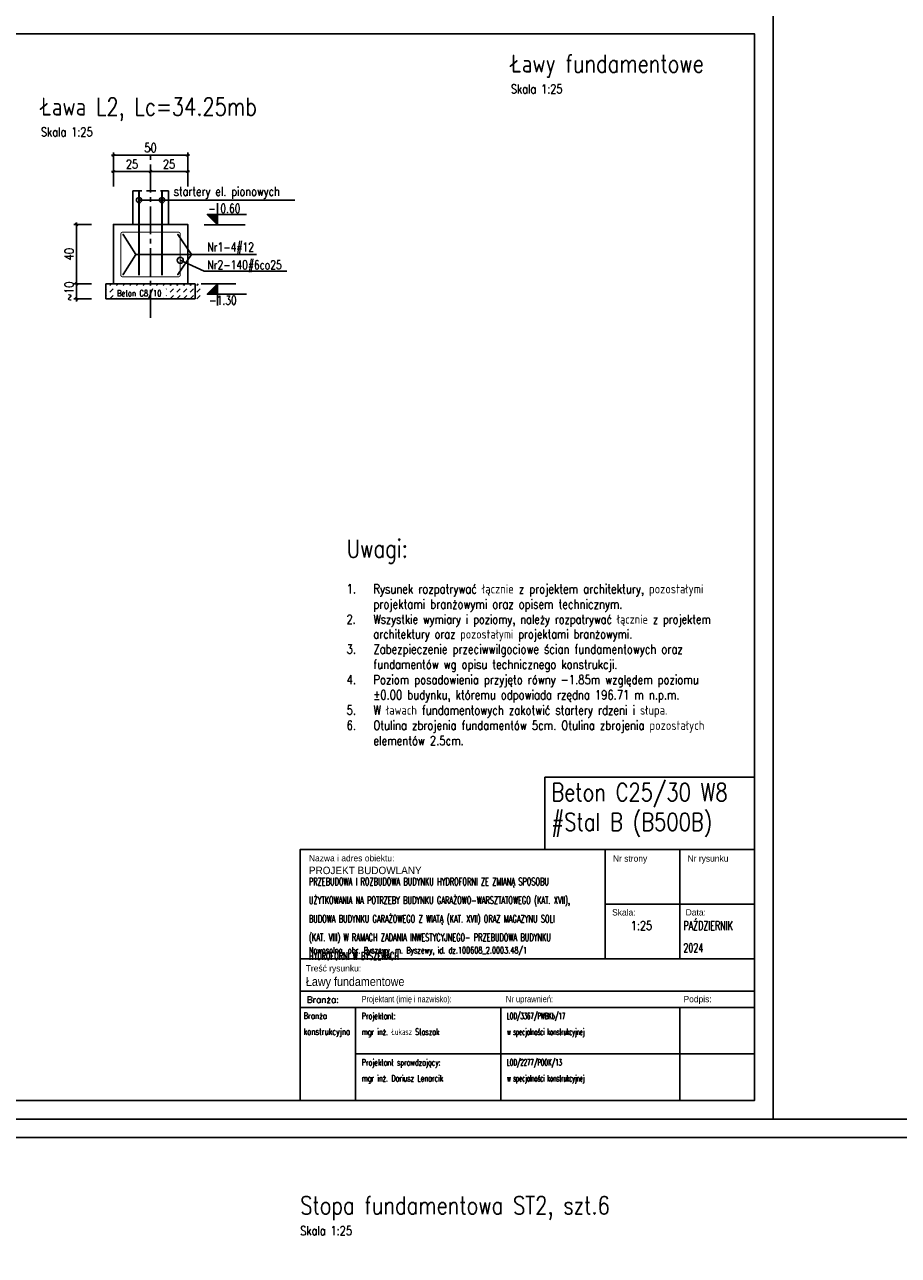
# Model space of a CAD drawing. Header units: millimetres. Extents: x 1283012 to 1317293, y -98285 to -69720.
# Tile 10 of 24: x 1290504 to 1296380, y -88562 to -80282. Entities that reach past the tile are written whole.
import ezdxf

# ---------------------------------------------------------------- set-up
doc = ezdxf.new("R2010")
doc.units = ezdxf.units.MM
doc.header["$LTSCALE"] = 250
for name, pattern in [('CENTER2', [1.125, 0.75, -0.125, 0.125, -0.125]), ('DASHED2', [0.375, 0.25, -0.125]), ('PRZERYWANA', [0.282222, 0.141111, -0.141111])]:
    doc.linetypes.add(name, pattern=pattern)
for name, color, linetype in [('11 - opisy TXT2', 4, 'Continuous'), ('111 - opisy TXT3', 2, 'Continuous'), ('2 - linie odniesienia opisy', 8, 'Continuous'), ('3 - linia 1', 1, 'Continuous'), ('33 - linia 2', 3, 'Continuous'), ('44 - osie 2', 6, 'CENTER2'), ('5', 8, 'Continuous'), ('55 - cienka przerywana 2', 1, 'DASHED2'), ('8 - zbrojenie', 8, 'Continuous'), ('9 - kreskowanie', 1, 'Continuous')]:
    doc.layers.add(name, color=color, linetype=linetype)
doc.styles.add('RomanS', font='romans.shx', dxfattribs={"width": 0.8})
doc.styles.add('TXT1.5', font='simplex.shx', dxfattribs={"width": 0.8, "height": 42})
doc.styles.add('TXT2', font='simplex.shx', dxfattribs={"width": 0.8, "height": 60})
doc.styles.add('TXT3', font='simplex.shx', dxfattribs={"width": 0.8, "height": 120})
doc.dimstyles.new('Kopia R1', dxfattribs={"dimtxt": 60, "dimasz": 35, "dimexe": 17.5, "dimexo": 37.5, "dimgap": 1.5, "dimtad": 0, "dimdec": 0, "dimlfac": 0.1, "dimzin": 0, "dimdsep": 46, "dimtxsty": 'TXT3', "dimblk": 'DOTBLANK', "dimblk1": 'DOTBLANK', "dimblk2": 'OBLIQUE', "dimcen": -3, "dimdle": 12.5, "dimclrt": 4, "dimadec": 0, "dimazin": 0, "dimtfac": 0.75, "dimtdec": 0, "dimtix": 1, "dimtmove": 2, "dimatfit": 3, "dimldrblk": 'DOTBLANK', "dimfxl": 17.5, "dimfxlon": 1, "dimtvp": 0.75, "dimtolj": 1, "dimtzin": 0, "dimarcsym": 0})
doc.dimstyles.new('R1 - centymetry', dxfattribs={"dimtxt": 60, "dimasz": 17.5, "dimexe": 18.75, "dimexo": 18.75, "dimgap": 20, "dimtad": 1, "dimdec": 1, "dimlfac": 0.1, "dimrnd": 0.5, "dimdsep": 46, "dimtxsty": 'TXT2', "dimblk1": 'OBLIQUE', "dimblk2": 'OBLIQUE', "dimsah": 1, "dimcen": -0.75, "dimdle": 12.5, "dimclrt": 4, "dimadec": 0, "dimazin": 0, "dimtfac": 0.75, "dimtdec": 1, "dimtix": 1, "dimtmove": 2, "dimatfit": 3, "dimldrblk": 'OBLIQUE', "dimfxl": 100, "dimfxlon": 1, "dimtvp": 0.75, "dimtolj": 1, "dimtzin": 0, "dimarcsym": 0})

# ---------------------------------------------------------------- blocks, each defined once
blk = doc.blocks.new('_OBLIQUE')
at = {"color": 0, "linetype": 'ByBlock'}
blk.add_line((-0.5, -0.5), (0.5, 0.5), dxfattribs=at)
blk = doc.blocks.new('*D168')
at = {"layer": '2 - linie odniesienia opisy', "color": 0, "lineweight": -2, "transparency": 16777216}
for p, q in [((1290952.8, -81626.7), (1290834, -81626.7)), ((1290852.8, -81614.2), (1290852.8, -82039.2)), ((1290952.8, -82026.7), (1290834, -82026.7))]:
    blk.add_line(p, q, dxfattribs=at)
at = {"layer": 'Defpoints', "color": 0, "transparency": 16777216}
for p in [(1291100.3, -81626.7), (1290852.8, -82026.7), (1291100.3, -82026.7)]:
    blk.add_point(p, dxfattribs=at)
at = {"layer": '2 - linie odniesienia opisy', "color": 0, "lineweight": -2, "transparency": 16777216, "xscale": 17.5, "yscale": 17.5, "zscale": 17.5}
for p, rotation in [((1290852.8, -81626.7), 90), ((1290852.8, -82026.7), 270)]:
    blk.add_blockref('_OBLIQUE', p, dxfattribs=dict(at, rotation=rotation))
at = {"layer": '2 - linie odniesienia opisy', "color": 4, "transparency": 16777216, "insert": (1290802.8, -81826.7), "char_height": 60, "attachment_point": 5, "rotation": 90, "style": 'TXT2'}
blk.add_mtext('\\A1;40', dxfattribs=at)
blk = doc.blocks.new('*D169')
at = {"layer": '2 - linie odniesienia opisy', "color": 0, "lineweight": -2, "transparency": 16777216}
for p, q in [((1290952.8, -82026.7), (1290834, -82026.7)), ((1290852.8, -82026.7), (1290852.8, -82009.2)), ((1290852.8, -82014.2), (1290852.8, -82139.2)), ((1290952.8, -82126.7), (1290834, -82126.7)), ((1290852.8, -82126.7), (1290852.8, -82144.2))]:
    blk.add_line(p, q, dxfattribs=at)
at = {"layer": 'Defpoints', "color": 0, "transparency": 16777216}
for p in [(1291037.4, -82026.7), (1290852.8, -82126.7), (1291050.3, -82126.7)]:
    blk.add_point(p, dxfattribs=at)
at = {"layer": '2 - linie odniesienia opisy', "color": 0, "lineweight": -2, "transparency": 16777216, "xscale": 17.5, "yscale": 17.5, "zscale": 17.5}
for p, rotation in [((1290852.8, -82026.7), 270), ((1290852.8, -82126.7), 90)]:
    blk.add_blockref('_OBLIQUE', p, dxfattribs=dict(at, rotation=rotation))
at = {"layer": '2 - linie odniesienia opisy', "color": 4, "transparency": 16777216, "insert": (1290802.8, -82076.7), "char_height": 60, "attachment_point": 5, "rotation": 90, "style": 'TXT2'}
blk.add_mtext('\\A1;~10', dxfattribs=at)
blk = doc.blocks.new('*D170')
at = {"layer": '2 - linie odniesienia opisy', "color": 0, "lineweight": -2, "transparency": 16777216}
for p, q in [((1291087.8, -81271.2), (1291362.8, -81271.2)), ((1291100.3, -81371.2), (1291100.3, -81252.5)), ((1291350.3, -81371.2), (1291350.3, -81252.5))]:
    blk.add_line(p, q, dxfattribs=at)
at = {"layer": 'Defpoints', "color": 0, "transparency": 16777216}
for p in [(1291350.3, -81271.2), (1291350.3, -81537.6), (1291100.3, -81626.7)]:
    blk.add_point(p, dxfattribs=at)
at = {"layer": '2 - linie odniesienia opisy', "color": 0, "lineweight": -2, "transparency": 16777216, "xscale": 17.5, "yscale": 17.5, "zscale": 17.5, "rotation": 180}
blk.add_blockref('_OBLIQUE', (1291100.3, -81271.2), dxfattribs=at)
at = {"layer": '2 - linie odniesienia opisy', "color": 0, "lineweight": -2, "transparency": 16777216, "xscale": 17.5, "yscale": 17.5, "zscale": 17.5}
blk.add_blockref('_OBLIQUE', (1291350.3, -81271.2), dxfattribs=at)
at = {"layer": '2 - linie odniesienia opisy', "color": 4, "transparency": 16777216, "insert": (1291225.3, -81221.2), "char_height": 60, "attachment_point": 5, "style": 'TXT2'}
blk.add_mtext('\\A1;25', dxfattribs=at)
blk = doc.blocks.new('*D171')
at = {"layer": '2 - linie odniesienia opisy', "color": 0, "lineweight": -2, "transparency": 16777216}
for p, q in [((1291337.8, -81271.2), (1291612.8, -81271.2)), ((1291350.3, -81371.2), (1291350.3, -81252.5)), ((1291600.3, -81371.2), (1291600.3, -81252.5))]:
    blk.add_line(p, q, dxfattribs=at)
at = {"layer": 'Defpoints', "color": 0, "transparency": 16777216}
for p in [(1291600.3, -81271.2), (1291350.3, -81537.6), (1291600.3, -81626.7)]:
    blk.add_point(p, dxfattribs=at)
at = {"layer": '2 - linie odniesienia opisy', "color": 0, "lineweight": -2, "transparency": 16777216, "xscale": 17.5, "yscale": 17.5, "zscale": 17.5, "rotation": 180}
blk.add_blockref('_OBLIQUE', (1291350.3, -81271.2), dxfattribs=at)
at = {"layer": '2 - linie odniesienia opisy', "color": 0, "lineweight": -2, "transparency": 16777216, "xscale": 17.5, "yscale": 17.5, "zscale": 17.5}
blk.add_blockref('_OBLIQUE', (1291600.3, -81271.2), dxfattribs=at)
at = {"layer": '2 - linie odniesienia opisy', "color": 4, "transparency": 16777216, "insert": (1291475.3, -81221.2), "char_height": 60, "attachment_point": 5, "style": 'TXT2'}
blk.add_mtext('\\A1;25', dxfattribs=at)
blk = doc.blocks.new('*D172')
at = {"layer": '2 - linie odniesienia opisy', "color": 0, "lineweight": -2, "transparency": 16777216}
for p, q in [((1291100.3, -81260.9), (1291100.3, -81142.1)), ((1291600.3, -81260.9), (1291600.3, -81142.1)), ((1291087.8, -81160.9), (1291612.8, -81160.9))]:
    blk.add_line(p, q, dxfattribs=at)
at = {"layer": 'Defpoints', "color": 0, "transparency": 16777216}
for p in [(1291600.3, -81160.9), (1291100.3, -81626.7), (1291600.3, -81626.7)]:
    blk.add_point(p, dxfattribs=at)
at = {"layer": '2 - linie odniesienia opisy', "color": 0, "lineweight": -2, "transparency": 16777216, "xscale": 17.5, "yscale": 17.5, "zscale": 17.5, "rotation": 180}
blk.add_blockref('_OBLIQUE', (1291100.3, -81160.9), dxfattribs=at)
at = {"layer": '2 - linie odniesienia opisy', "color": 0, "lineweight": -2, "transparency": 16777216, "xscale": 17.5, "yscale": 17.5, "zscale": 17.5}
blk.add_blockref('_OBLIQUE', (1291600.3, -81160.9), dxfattribs=at)
at = {"layer": '2 - linie odniesienia opisy', "color": 4, "transparency": 16777216, "insert": (1291350.3, -81110.9), "char_height": 60, "attachment_point": 5, "style": 'TXT2'}
blk.add_mtext('\\A1;50', dxfattribs=at)
blk = doc.blocks.new('poz')
at = {"layer": '2 - linie odniesienia opisy', "linetype": 'Continuous'}
blk.add_lwpolyline([(0, 58), (0, 0), (-27.4, 28), (78.3, 28)], dxfattribs=at)
at = {"layer": '2 - linie odniesienia opisy', "color": 4, "linetype": 'Continuous', "style": 'TXT2', "width": 0.75}
blk.add_attdef('POZ', (-29.7, 32), '', height=24, dxfattribs=at)
blk = doc.blocks.new('_DotBlank')
at = {"color": 0, "linetype": 'ByBlock', "lineweight": -2}
blk.add_line((-0.5, 0), (-1, 0), dxfattribs=at)
blk.add_circle((0, 0), 0.5, dxfattribs=at)

msp = doc.modelspace()

# ---------------------------------------------------------------- hatches: boundary and pattern name
at = {"layer": '2 - linie odniesienia opisy'}
for points in [[(1291732.49, -81558.85), (1291800.89, -81628.85), (1291800.89, -81558.85)], [(1291732.47, -82096.7), (1291800.87, -82026.7), (1291800.87, -82096.7)]]:
    msp.add_hatch(color=256, dxfattribs=at).paths.add_polyline_path(points)
at = {"layer": '9 - kreskowanie'}
h = msp.add_hatch(dxfattribs=at)
h.set_pattern_fill('DASH', color=8, scale=10, angle=45)
h.set_pattern_definition([(45, (110667.433, 20382.49), (0, 44.9012806), [31.75, -31.75])])
h.paths.add_polyline_path([(1291050.33, -82026.7), (1291700.33, -82026.7), (1291700.33, -82126.7), (1291050.33, -82126.7)])
h.paths.add_polyline_path([(1291118.24, -82122.68), (1291455.95, -82122.7), (1291455.95, -82055.12), (1291118.24, -82055.1)], flags=16)

# ---------------------------------------------------------------- linework, layer by layer
for p, q in [((1294408.65, -85831.04), (1294408.65, -86567.44)), ((1294910.52, -85831.04), (1294910.52, -86567.44)), ((1292357.54, -86567.44), (1295412.38, -86567.44)), ((1292357.54, -86785.65), (1295412.38, -86785.65)), ((1292357.54, -86894.75), (1295412.38, -86894.75)), ((1292357.54, -86894.75), (1295412.38, -86894.75)), ((1292728.48, -87519.75), (1292728.48, -86894.75)), ((1293706.78, -87519.75), (1293706.78, -86894.75)), ((1294910.52, -87519.75), (1294910.52, -86894.75)), ((1292728.48, -87207.25), (1295412.38, -87207.25))]:
    msp.add_line(p, q)
at = {"lineweight": 30}
msp.add_lwpolyline([(1292357.54, -87519.75), (1295412.38, -87519.75), (1295412.38, -85831.04), (1292357.54, -85831.04)], close=True, dxfattribs=at)
msp.add_lwpolyline([(1295412.38, -86199.24), (1294408.65, -86199.24)])
at = {"layer": '111 - opisy TXT3'}
for points in [[(1285662.38, -87519.75), (1295412.38, -87519.75), (1295412.38, -80344.75), (1285662.38, -80344.75)], [(1285662.38, -98019.75), (1299762.38, -98019.75), (1299762.38, -87769.75), (1285662.38, -87769.75)]]:
    msp.add_lwpolyline(points, close=True, dxfattribs=at)
at = {"layer": '2 - linie odniesienia opisy'}
for p, q in [((1291987.3, -81628.85), (1291710.26, -81628.85)), ((1291800.89, -81628.85), (1291732.49, -81558.85))]:
    msp.add_line(p, q, dxfattribs=at)
for points in [[(1285037.38, -87644.75), (1295537.38, -87644.75), (1295537.38, -80219.75), (1285037.38, -80219.75)], [(1294002.43, -85831.04), (1295412.38, -85831.04), (1295412.38, -85345.6), (1294002.43, -85345.6)], [(1285037.38, -98144.75), (1299887.38, -98144.75), (1299887.38, -87644.75), (1285037.38, -87644.75)]]:
    msp.add_lwpolyline(points, close=True, dxfattribs=at)
for points in [[(1291165.9, -81694.98), (1291250.55, -81828.85)], [(1291534.8, -81694.98), (1291625.49, -81828.85)], [(1291165.9, -81962.72), (1291250.55, -81828.85)], [(1291250.55, -81828.85), (1292062.48, -81828.85)], [(1291534.8, -81962.72), (1291625.49, -81828.85)], [(1291550.35, -81867.53), (1291711.63, -81940.4), (1292267.17, -81940.4)], [(1291689.89, -82026.7), (1291924.2, -82026.7)]]:
    msp.add_lwpolyline(points, dxfattribs=at)
for centre, radius in [((1291427.65, -81462.91), 17.5), ((1291550.35, -81867.53), 20.29)]:
    msp.add_circle(centre, radius, dxfattribs=at)
at = {"layer": '3 - linia 1'}
for points in [[(1291230.35, -81626.7), (1291230.35, -81399.35)], [(1291470.35, -81626.7), (1291470.35, -81399.35)]]:
    msp.add_lwpolyline(points, dxfattribs=at)
msp.add_lwpolyline([(1291050.33, -82026.7), (1291650.33, -82026.7), (1291650.33, -82126.7), (1291050.33, -82126.7)], close=True, dxfattribs=at)
at = {"layer": '33 - linia 2'}
msp.add_lwpolyline([(1291470.35, -81626.7), (1291600.33, -81626.7), (1291600.33, -82026.7), (1291100.33, -82026.7), (1291100.33, -81626.7), (1291470.35, -81626.7)], dxfattribs=at)
at = {"layer": '44 - osie 2'}
msp.add_line((1291350.33, -82255.01), (1291350.32, -81114.44), dxfattribs=at)
at = {"layer": '55 - cienka przerywana 2'}
msp.add_lwpolyline([(1291230.35, -81399.35), (1291470.35, -81399.35)], dxfattribs=at)
at = {"layer": '8 - zbrojenie', "linetype": 'PRZERYWANA', "const_width": 12}
for points in [[(1291273.05, -81969.91), (1291273.05, -81399.35)], [(1291427.65, -81969.91), (1291427.65, -81399.35)]]:
    msp.add_lwpolyline(points, dxfattribs=at)
at = {"layer": '8 - zbrojenie', "const_width": 6}
for points in [[(1291162.35, -81678.85), (1291538.35, -81678.85, -0.4142136), (1291550.35, -81690.85), (1291550.35, -81966.85, -0.4142136), (1291538.35, -81978.85), (1291162.35, -81978.85, -0.4142136), (1291150.35, -81966.85), (1291150.35, -81690.85, -0.4142136)], [(1291162.9, -81694.98, 1), (1291168.9, -81694.98, 1)], [(1291537.8, -81694.98, -1), (1291531.8, -81694.98, -1)], [(1291162.9, -81962.72, -1), (1291168.9, -81962.72, -1)], [(1291537.8, -81962.72, 1), (1291531.8, -81962.72, 1)]]:
    msp.add_lwpolyline(points, format="xyb", close=True, dxfattribs=at)

# ---------------------------------------------------------------- block references
at = {"layer": '2 - linie odniesienia opisy'}
ref = msp.add_blockref('poz', (1291800.89, -81628.85), dxfattribs=dict(at, xscale=2.5, yscale=2.5, zscale=2.5))
ref.add_attrib('POZ', '- 0.60', (1291739.23, -81548.84), dxfattribs={"layer": '5', "color": 4, "linetype": 'Continuous', "height": 60, "style": 'TXT3', "width": 0.75})
ref = msp.add_blockref('poz', (1291800.89, -82026.7), dxfattribs=dict(at, xscale=-2.5, yscale=2.5, zscale=2.5, rotation=180))
ref.add_attrib('POZ', '-1.30', (1291744.8, -82166.49), dxfattribs={"color": 4, "linetype": 'Continuous', "height": 60, "style": 'TXT2', "width": 0.75})

# ---------------------------------------------------------------- texts
at = {"lineweight": 15, "char_height": 42.5, "width": 3150.0513, "attachment_point": 1, "line_spacing_factor": 1.5, "style": 'RomanS'}
for s, insert in [('\\A1;{\\FIC-Romans;\\W1;Nazwa i adres obiektu:}', (1292415.57, -85868.81)), ('\\A1;{\\FIC-Romans;\\W1;Nr strony}', (1294460.24, -85870.89)), ('\\A1;{\\FIC-Romans;\\W1;Nr rysunku}', (1294962.11, -85870.89)), ('\\A1;{\\FIC-Romans;\\W1;Skala:}', (1294454.3, -86233.18)), ('\\A1;{\\FIC-Romans;\\W1;Data:}', (1294949.28, -86232.98)), ('\\pt85;{\\W0.68;Nowosolna, obr. Byszewy, m. Byszewy, id. dz.100608_2.0003.48/1}', (1292415.57, -86487.64)), ('\\A1;{\\FIC-Romans;\\W1;Treść rysunku:}', (1292394.04, -86609.48)), ('\\A1;{\\W1;Branża:}', (1292401.71, -86819.66)), ('\\A1;{\\FIC-Romans;\\W0.75;Projektant (imię i nazwisko):}', (1292770.41, -86816.61)), ('\\A1;{\\FIC-Romans;\\W0.9;Nr uprawnień:}', (1293739.84, -86816.61)), ('\\A1;{\\FIC-Romans;\\W1;Podpis:}', (1294934.67, -86816.61)), ('\\A1;Branża\\Pkonstrukcyjna', (1292379.17, -86928.76)), ('\\A1;{\\W0.7;Projektant:\\Pmgr inż. Łukasz Staszak}', (1292770.41, -86930.54)), ('{\\W0.5;LOD/3367/PWBKb/17 \\Pw specjalności konstrukcyjnej}', (1293747.01, -86930.54)), ('\\A1;{\\W0.7;Projektant sprawdzający:\\Pmgr inż. Dariusz Lenarcik^I}', (1292770.41, -87243.04)), ('{\\W0.5;LOD/2277/POOK/13 \\Pw specjalności konstrukcyjnej}', (1293747.01, -87243.04))]:
    msp.add_mtext(s, dxfattribs=dict(at, insert=insert))
at = {"lineweight": 30, "width": 3150.0513, "attachment_point": 1, "line_spacing_factor": 1.5, "style": 'RomanS'}
for s, insert, char_height in [('{\\W0.65;PRZEBUDOWA I ROZBUDOWA BUDYNKU HYDROFORNI ZE ZMIANĄ SPOSOBU \\PUŻYTKOWANIA NA POTRZEBY BUDYNKU GARAŻOWO-WARSZTATOWEGO (KAT. XVII), \\PBUDOWA BUDYNKU GARAŻOWEGO Z WIATĄ (KAT. XVII) ORAZ MAGAZYNU SOLI \\P(KAT. VIII) W RAMACH ZADANIA INWESTYCYJNEGO- PRZEBUDOWA BUDYNKU \\PHYDROFORNI W BYSZEWACH}', (1292415.57, -86022.7), 50), ('\\A1;{\\Fic-romans.shx;\\W1;PROJEKT BUDOWLANY}', (1292415.57, -85947.16), 50), ('\\A1;1:25', (1294580, -86313.24), 60), ('\\A1;{\\W0.65;PAŹDZIERNIK \\P2024}', (1294933.79, -86313.24), 60), ('\\A1;\\pt120;{\\Fic-romans|c0;\\W0.9;Ławy fundamentowe}', (1292395.45, -86689.75), 60)]:
    msp.add_mtext(s, dxfattribs=dict(at, insert=insert, char_height=char_height))
at = {"layer": '11 - opisy TXT2'}
for s, height, style, width, p in [('Nr1-4#12', 60, 'TXT3', 0.75, (1291733.52, -81808.85)), ('Nr2-140#6co25', 60, 'TXT3', 0.75, (1291733.13, -81928.3)), ('Beton C8/10', 42, 'TXT1.5', 0.8, (1291124.39, -82110.06))]:
    msp.add_text(s, height=height, dxfattribs=dict(at, style=style, width=width)).set_placement(p)
at = {"layer": '11 - opisy TXT2', "char_height": 60, "attachment_point": 1, "style": 'TXT3'}
for s, width, gutter_width, insert in [('startery el. pionowych', 1405.9385, 600, (1291506.41, -81374.59)), ('\\pi-180,l180,t180;{\\H2x;\\C2;Uwagi:\\P\\H0.5x;\\P\\H1.0256x;\\C256;1.^IRysunek rozpatrywać łącznie z projektem architektury, pozostałymi projektami branżowymi oraz opisem technicznym.\\P\\A1;\\H0.975x;2.^IWszystkie wymiary i poziomy, należy rozpatrywać łącznie z projektem architektury oraz pozostałymi projektami branżowymi.\\P\\H1.0256x;3.^IZabezpieczenie przeciwwilgociowe ścian fundamentowych oraz fundamentów wg opisu technicznego konstrukcji.\\P4.^IPoziom posadowienia przyjęto równy -1.85m względem poziomu ±0.00 budynku, któremu odpowiada rzędna 196.71 m n.p.m. \\P5.^IW ławach fundamentowych zakotwić startery rdzeni i słupa.\\P6.^IOtulina zbrojenia fundamentów 5cm. Otulina zbrojenia pozostałych elementów 2.5cm.}', 2688.6264, 2400, (1292669.2, -83747.4))]:
    msp.add_mtext_dynamic_manual_height_columns(s, width=width, gutter_width=gutter_width, heights=[0], dxfattribs=dict(at, insert=insert))
at = {"layer": '111 - opisy TXT3', "char_height": 120, "attachment_point": 1, "style": 'TXT2'}
for s, width, insert in [('Ławy fundamentowe\\P{\\A1;\\H0.5x;\\C4;Skala 1:25}', 1638.8927, (1293773.49, -80484.55)), ('Ława L2, Lc=34.25mb\\P{\\A1;\\H0.5x;\\C4;Skala 1:25}', 1638.8927, (1290613.15, -80773.82)), ('Beton C25/30 W8\\P#Stal B (B500B)', 8655.0292, (1294046.32, -85385.98)), ('Stopa fundamentowa ST2, szt.6\\P{\\A1;\\H0.5x;\\C4;Skala 1:25}', 2518.0907, (1292357.25, -88165.78))]:
    msp.add_mtext_dynamic_manual_height_columns(s, width=width, gutter_width=700, heights=[0], dxfattribs=dict(at, insert=insert))

# ---------------------------------------------------------------- dimensions: what is measured, and where the dimension line sits
at = {"layer": '2 - linie odniesienia opisy'}
for base, p1, p2, picture, middle in [((1291600.33, -81160.85), (1291100.33, -81626.7), (1291600.33, -81626.7), '*D172', (1291350.33, -81110.85)), ((1291350.32, -81271.21), (1291100.33, -81626.7), (1291350.32, -81537.64), '*D170', (1291225.32, -81221.21)), ((1291600.33, -81271.21), (1291350.32, -81537.64), (1291600.33, -81626.7), '*D171', (1291475.32, -81221.21))]:
    dim = msp.add_linear_dim(base=base, p1=p1, p2=p2, dimstyle='R1 - centymetry', dxfattribs=at)
    dim.commit()
    dim.dimension.update_dxf_attribs({"geometry": picture, "text_midpoint": middle})
dim = msp.add_linear_dim(base=(1290852.77, -82026.7), p1=(1291100.33, -81626.7), p2=(1291100.33, -82026.7), angle=90, dimstyle='R1 - centymetry', dxfattribs=at)
dim.commit()
dim.dimension.update_dxf_attribs({"geometry": '*D168', "text_midpoint": (1290802.77, -81826.7)})
dim = msp.add_linear_dim(base=(1290852.77, -82126.7), p1=(1291037.43, -82026.7), p2=(1291050.33, -82126.7), angle=90, text='~10', dimstyle='R1 - centymetry', dxfattribs=at)
dim.commit()
dim.dimension.update_dxf_attribs({"geometry": '*D169', "text_midpoint": (1290802.77, -82076.7)})

# ---------------------------------------------------------------- leaders
msp.add_leader([(1291273.05, -81462.91), (1292321.6, -81462.91)], dimstyle='Kopia R1', override={"dimgap": 1.5, "dimtad": 0}, dxfattribs=at)

doc.saveas('drawing.dxf')
